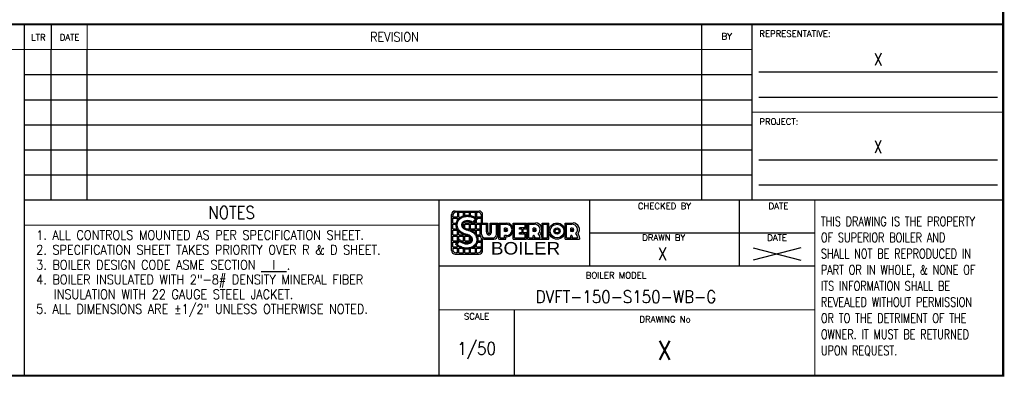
# Model space of a CAD drawing. Extents: x 0 to 796, y 0 to 496.
# Tile 141 of 242: x 306 to 796, y 0 to 178. Entities that reach past the tile are written whole.
import ezdxf
from ezdxf.enums import TextEntityAlignment as Align

# ---------------------------------------------------------------- set-up
doc = ezdxf.new("R2010")
doc.units = 0
doc.header["$LTSCALE"] = 12
doc.header["$MEASUREMENT"] = 0
doc.layers.get('0').update_dxf_attribs({"linetype": 'CONTINUOUS'})
doc.layers.add('X', color=1, linetype='CONTINUOUS')
doc.styles.add('LOGO', font='FRAHV.TTF')
doc.styles.add('SKINNY', font='simplex.shx', dxfattribs={"width": 0.75})
doc.styles.get("Standard").update_dxf_attribs({"font": 'SIMPLEX.SHX', "width": 0.875})

# ---------------------------------------------------------------- blocks, each defined once
blk = doc.blocks.new('*X150')
at = {"color": 0}
blk.add_line((7.34, 7.61), (7.37, 7.64), dxfattribs=at)
blk = doc.blocks.new('Drawing Logo')
for p, q in [((0.1254, -0.5026), (0.1254, -0.1452)), ((0.1373, -0.169), (0.1373, -0.1571)), ((0.1849, -0.169), (0.1373, -0.169)), ((0.1373, -0.2286), (0.1373, -0.1809)), ((0.1373, -0.1809), (0.1849, -0.1809)), ((0.1499, -0.1298), (0.1457, -0.134)), ((0.1611, -0.1095), (0.3994, -0.1095)), ((0.1849, -0.1214), (0.173, -0.1214)), ((0.1849, -0.1214), (0.1849, -0.169)), ((0.1849, -0.1996), (0.1849, -0.1809)), ((0.1968, -0.1214), (0.2445, -0.1214)), ((0.1968, -0.169), (0.1968, -0.1214)), ((0.1968, -0.169), (0.2163, -0.169)), ((0.1968, -0.1846), (0.1968, -0.1809)), ((0.1968, -0.1809), (0.2006, -0.1809)), ((0.2445, -0.1565), (0.2445, -0.1214)), ((0.2564, -0.1536), (0.2564, -0.1214)), ((0.2564, -0.1214), (0.3041, -0.1214)), ((0.3041, -0.1525), (0.3041, -0.1214)), ((0.316, -0.1547), (0.316, -0.1214)), ((0.316, -0.1214), (0.3636, -0.1214)), ((0.3542, -0.169), (0.3636, -0.169)), ((0.3636, -0.169), (0.3636, -0.1214)), ((0.3756, -0.1214), (0.3875, -0.1214)), ((0.3756, -0.1214), (0.3756, -0.169)), ((0.4232, -0.169), (0.3756, -0.169)), ((0.3756, -0.1809), (0.4232, -0.1809)), ((0.3756, -0.1838), (0.3756, -0.1809)), ((0.3756, -0.2286), (0.3756, -0.1923)), ((0.4232, -0.1682), (0.4224, -0.169)), ((0.4232, -0.169), (0.4232, -0.1571)), ((0.4232, -0.2286), (0.4232, -0.1809)), ((0.4351, -0.2286), (0.4351, -0.1452)), ((0.1373, -0.2286), (0.1731, -0.2286)), ((0.1373, -0.2405), (0.1714, -0.2405)), ((0.1373, -0.2882), (0.1373, -0.2405)), ((0.1373, -0.2882), (0.1814, -0.2882)), ((0.2366, -0.2405), (0.2445, -0.2405)), ((0.2441, -0.2286), (0.2445, -0.2286)), ((0.2445, -0.2671), (0.2445, -0.2405)), ((0.2564, -0.2286), (0.2564, -0.2207)), ((0.2564, -0.2286), (0.3041, -0.2286)), ((0.2564, -0.2773), (0.2564, -0.2405)), ((0.2564, -0.2405), (0.3041, -0.2405)), ((0.2827, -0.2882), (0.3041, -0.2882)), ((0.3041, -0.2286), (0.3041, -0.2182)), ((0.3041, -0.2882), (0.3041, -0.2405)), ((0.316, -0.2286), (0.316, -0.2222)), ((0.316, -0.2286), (0.3281, -0.2286)), ((0.316, -0.2882), (0.316, -0.2405)), ((0.316, -0.2405), (0.3636, -0.2405)), ((0.316, -0.2882), (0.3636, -0.2882)), ((0.3454, -0.2286), (0.3636, -0.2286)), ((0.3636, -0.2286), (0.3636, -0.2067)), ((0.3636, -0.2882), (0.3636, -0.2405)), ((0.3756, -0.2286), (0.4849, -0.2286)), ((0.3756, -0.2405), (0.4108, -0.2405)), ((0.3756, -0.2882), (0.3756, -0.2405)), ((0.3756, -0.2882), (0.4108, -0.2882)), ((0.4108, -0.3529), (0.4108, -0.2286)), ((0.4232, -0.3405), (0.4232, -0.241)), ((0.4232, -0.241), (0.4729, -0.241)), ((0.4232, -0.3343), (0.4232, -0.2845)), ((0.4729, -0.3181), (0.4729, -0.241)), ((0.4854, -0.3181), (0.4854, -0.2286)), ((0.5102, -0.2286), (0.5848, -0.2286)), ((0.5102, -0.3181), (0.5102, -0.2286)), ((0.5227, -0.241), (0.5724, -0.241)), ((0.5227, -0.3181), (0.5227, -0.241)), ((0.5724, -0.3405), (0.5724, -0.241)), ((0.5848, -0.3529), (0.5848, -0.2286)), ((0.5973, -0.3902), (0.5973, -0.2286)), ((0.5973, -0.2286), (0.6719, -0.2286)), ((0.6097, -0.3778), (0.6097, -0.241)), ((0.6097, -0.241), (0.6719, -0.241)), ((0.6672, -0.2799), (0.6532, -0.2799)), ((0.6532, -0.3141), (0.6532, -0.2799)), ((0.6672, -0.291), (0.6656, -0.291)), ((0.6656, -0.3029), (0.6656, -0.291)), ((0.7402, -0.2286), (0.8708, -0.2286)), ((0.7402, -0.3902), (0.7402, -0.2286)), ((0.7527, -0.241), (0.8583, -0.241)), ((0.7527, -0.3778), (0.7527, -0.241)), ((0.8583, -0.2783), (0.8024, -0.2783)), ((0.8024, -0.2908), (0.8024, -0.2783)), ((0.8273, -0.2908), (0.8024, -0.2908)), ((0.8273, -0.328), (0.8273, -0.2908)), ((0.8708, -0.2908), (0.8397, -0.2908)), ((0.8397, -0.328), (0.8397, -0.2908)), ((0.8583, -0.2783), (0.8583, -0.241)), ((0.8708, -0.2908), (0.8708, -0.2286)), ((0.8832, -0.2286), (0.963, -0.2286)), ((0.8832, -0.3902), (0.8832, -0.2286)), ((0.8956, -0.241), (0.95, -0.241)), ((0.8956, -0.3778), (0.8956, -0.241)), ((0.9531, -0.2799), (0.9391, -0.2799)), ((0.9391, -0.3141), (0.9391, -0.2799)), ((0.9516, -0.3029), (0.9516, -0.291)), ((0.9531, -0.291), (0.9516, -0.291)), ((1.0262, -0.3902), (1.0262, -0.2286)), ((1.0262, -0.2286), (1.0945, -0.2286)), ((1.0386, -0.3778), (1.0386, -0.241)), ((1.0386, -0.241), (1.0821, -0.241)), ((1.0821, -0.3778), (1.0821, -0.241)), ((1.0945, -0.3902), (1.0945, -0.2286)), ((1.2562, -0.2286), (1.3359, -0.2286)), ((1.2562, -0.3902), (1.2562, -0.2286)), ((1.2686, -0.241), (1.3229, -0.241)), ((1.2686, -0.3778), (1.2686, -0.241)), ((1.3261, -0.2799), (1.3121, -0.2799)), ((1.3121, -0.3141), (1.3121, -0.2799)), ((1.3245, -0.3029), (1.3245, -0.291)), ((1.3261, -0.291), (1.3245, -0.291)), ((0.1373, -0.3477), (0.1373, -0.3001)), ((0.1373, -0.3001), (0.1849, -0.3001)), ((0.1373, -0.3477), (0.1849, -0.3477)), ((0.1373, -0.4073), (0.1373, -0.3596)), ((0.1373, -0.3596), (0.1849, -0.3596)), ((0.1849, -0.3477), (0.1849, -0.3001)), ((0.1849, -0.3477), (0.1849, -0.3477)), ((0.1849, -0.4073), (0.1849, -0.3596)), ((0.1968, -0.3477), (0.1968, -0.3106)), ((0.1968, -0.3477), (0.2445, -0.3477)), ((0.1968, -0.4043), (0.1968, -0.3596)), ((0.1968, -0.3596), (0.2445, -0.3596)), ((0.2445, -0.3477), (0.2445, -0.3436)), ((0.2445, -0.4073), (0.2445, -0.3596)), ((0.2564, -0.4073), (0.2564, -0.3596)), ((0.2564, -0.3596), (0.2959, -0.3596)), ((0.3041, -0.4073), (0.3041, -0.3645)), ((0.316, -0.4073), (0.316, -0.3755)), ((0.321, -0.3001), (0.3636, -0.3001)), ((0.3636, -0.3319), (0.3636, -0.3001)), ((0.3756, -0.3001), (0.4108, -0.3001)), ((0.3756, -0.3477), (0.3756, -0.3001)), ((0.3756, -0.3477), (0.4108, -0.3477)), ((0.3808, -0.3596), (0.4114, -0.3596)), ((0.4232, -0.4073), (0.4232, -0.3807)), ((0.4351, -0.5026), (0.4351, -0.3879)), ((0.4481, -0.3902), (0.5475, -0.3902)), ((0.4605, -0.3778), (0.5351, -0.3778)), ((0.5973, -0.3902), (0.6656, -0.3902)), ((0.6097, -0.3778), (0.6532, -0.3778)), ((0.6672, -0.3141), (0.6532, -0.3141)), ((0.6532, -0.3778), (0.6532, -0.3529)), ((0.6719, -0.3529), (0.6532, -0.3529)), ((0.6672, -0.3029), (0.6656, -0.3029)), ((0.6656, -0.3902), (0.6656, -0.3653)), ((0.6719, -0.3653), (0.6656, -0.3653)), ((0.7402, -0.3902), (0.8708, -0.3902)), ((0.7527, -0.3778), (0.8583, -0.3778)), ((0.8024, -0.3405), (0.8024, -0.328)), ((0.8273, -0.328), (0.8024, -0.328)), ((0.8583, -0.3405), (0.8024, -0.3405)), ((0.8708, -0.328), (0.8397, -0.328)), ((0.8583, -0.3778), (0.8583, -0.3405)), ((0.8708, -0.3902), (0.8708, -0.328)), ((0.8832, -0.3902), (0.9516, -0.3902)), ((0.8956, -0.3778), (0.9391, -0.3778)), ((0.9531, -0.3141), (0.9391, -0.3141)), ((0.9391, -0.3778), (0.9391, -0.3569)), ((0.9462, -0.3529), (0.9431, -0.3529)), ((0.9531, -0.3029), (0.9516, -0.3029)), ((0.9516, -0.3902), (0.9516, -0.3718)), ((0.9547, -0.3902), (1.0262, -0.3902)), ((0.9578, -0.3778), (1.0075, -0.3778)), ((1.0262, -0.3778), (1.0262, -0.3902)), ((1.0262, -0.3902), (1.0945, -0.3902)), ((1.0386, -0.3778), (1.0821, -0.3778)), ((1.2562, -0.3902), (1.3245, -0.3902)), ((1.2686, -0.3778), (1.3121, -0.3778)), ((1.3261, -0.3141), (1.3121, -0.3141)), ((1.3121, -0.3778), (1.3121, -0.3569)), ((1.3191, -0.3529), (1.3161, -0.3529)), ((1.3261, -0.3029), (1.3245, -0.3029)), ((1.3245, -0.3902), (1.3245, -0.3718)), ((1.3276, -0.3902), (1.3991, -0.3902)), ((1.3308, -0.3778), (1.3805, -0.3778)), ((1.3991, -0.3778), (1.3991, -0.3902)), ((0.1373, -0.4073), (0.1849, -0.4073)), ((0.1373, -0.4192), (0.1849, -0.4192)), ((0.1373, -0.4669), (0.1373, -0.4192)), ((0.1373, -0.4669), (0.1849, -0.4669)), ((0.1373, -0.4788), (0.1849, -0.4788)), ((0.1373, -0.4788), (0.1373, -0.4907)), ((0.1849, -0.4669), (0.1849, -0.4582)), ((0.1849, -0.5264), (0.1849, -0.4788)), ((0.1968, -0.5264), (0.1968, -0.4788)), ((0.1968, -0.4788), (0.2195, -0.4788)), ((0.2249, -0.4073), (0.2445, -0.4073)), ((0.2444, -0.4192), (0.2445, -0.4192)), ((0.2445, -0.4193), (0.2445, -0.4192)), ((0.2445, -0.5264), (0.2445, -0.4865)), ((0.2564, -0.4073), (0.3041, -0.4073)), ((0.2564, -0.423), (0.2564, -0.4192)), ((0.2564, -0.4192), (0.3041, -0.4192)), ((0.2564, -0.5264), (0.2564, -0.4885)), ((0.3041, -0.5264), (0.3041, -0.487)), ((0.316, -0.4073), (0.3192, -0.4073)), ((0.316, -0.5264), (0.316, -0.4839)), ((0.3295, -0.4788), (0.3636, -0.4788)), ((0.35, -0.4669), (0.3636, -0.4669)), ((0.3636, -0.4669), (0.3636, -0.4548)), ((0.3636, -0.5264), (0.3636, -0.4788)), ((0.3756, -0.4669), (0.3756, -0.4389)), ((0.3756, -0.4669), (0.4232, -0.4669)), ((0.3756, -0.4788), (0.4232, -0.4788)), ((0.3756, -0.5264), (0.3756, -0.4788)), ((0.3842, -0.4192), (0.4232, -0.4192)), ((0.3868, -0.4073), (0.4232, -0.4073)), ((0.4232, -0.4669), (0.4232, -0.4192)), ((0.4232, -0.4788), (0.4232, -0.4907)), ((0.1611, -0.5384), (0.3994, -0.5384)), ((0.1849, -0.5264), (0.173, -0.5264)), ((0.1968, -0.5264), (0.2445, -0.5264)), ((0.2564, -0.5264), (0.3041, -0.5264)), ((0.316, -0.5264), (0.3636, -0.5264)), ((0.3756, -0.5264), (0.3875, -0.5264))]:
    blk.add_line(p, q)
for points in [[(0.2057, -0.3932), (0.2084, -0.3958), (0.2153, -0.4012), (0.2198, -0.4052), (0.2287, -0.4107), (0.2336, -0.4139), (0.2392, -0.4169), (0.2482, -0.4206), (0.2537, -0.4223), (0.2614, -0.424), (0.2723, -0.4252), (0.278, -0.4252), (0.2876, -0.4244), (0.2957, -0.4226), (0.3036, -0.4197), (0.3101, -0.4161), (0.3158, -0.4114), (0.3204, -0.4053), (0.3229, -0.3983), (0.323, -0.3907), (0.3212, -0.3842), (0.3172, -0.3771), (0.3134, -0.3724), (0.3087, -0.368), (0.3046, -0.3648), (0.2956, -0.3595), (0.2888, -0.3565), (0.2815, -0.354), (0.2735, -0.3521), (0.2663, -0.3506), (0.2596, -0.3488), (0.2501, -0.3458), (0.2379, -0.3407), (0.2304, -0.3369), (0.2248, -0.3337), (0.2184, -0.3295), (0.211, -0.324), (0.2065, -0.3202), (0.2006, -0.3146), (0.1962, -0.3099), (0.1911, -0.3036), (0.1864, -0.2968), (0.1837, -0.2924), (0.1802, -0.2856), (0.1775, -0.2795), (0.176, -0.2753), (0.1741, -0.2691), (0.1721, -0.2589), (0.1714, -0.2521), (0.1713, -0.2436), (0.172, -0.235), (0.1732, -0.2282), (0.1754, -0.2199), (0.1776, -0.2139), (0.1809, -0.2068), (0.1861, -0.1978), (0.1913, -0.1908), (0.1965, -0.185), (0.2038, -0.1781), (0.2089, -0.174), (0.2133, -0.1709), (0.2224, -0.1655), (0.2315, -0.1612), (0.2402, -0.1579), (0.2477, -0.1556), (0.2531, -0.1543), (0.2614, -0.1527), (0.2694, -0.1517), (0.2768, -0.1512), (0.2854, -0.1511), (0.2945, -0.1515), (0.2998, -0.152), (0.3071, -0.153), (0.3162, -0.1547), (0.3248, -0.1569), (0.3317, -0.1591), (0.3384, -0.1616), (0.3452, -0.1645), (0.3537, -0.1688), (0.361, -0.173), (0.3703, -0.1794), (0.379, -0.1866), (0.3797, -0.1873), (0.3384, -0.2371), (0.3296, -0.2296), (0.3193, -0.2237), (0.3106, -0.2201), (0.3008, -0.2174), (0.2837, -0.2156), (0.27, -0.2167), (0.2578, -0.2202), (0.2469, -0.2262), (0.2391, -0.2348), (0.2358, -0.2482), (0.239, -0.2591), (0.2431, -0.2654), (0.2471, -0.2699), (0.2519, -0.2741), (0.2576, -0.2781), (0.2678, -0.2834), (0.2759, -0.2863), (0.29, -0.2896), (0.2979, -0.2916), (0.311, -0.2958), (0.3185, -0.2989), (0.3313, -0.3054), (0.3411, -0.3116), (0.3464, -0.3155), (0.3542, -0.3221), (0.3607, -0.3286), (0.3652, -0.3338), (0.3695, -0.3393), (0.3729, -0.3444), (0.3761, -0.3497), (0.3792, -0.3559), (0.3824, -0.3637), (0.3857, -0.3748), (0.3871, -0.3833), (0.3878, -0.393), (0.3875, -0.4016), (0.3865, -0.4095), (0.3848, -0.417), (0.3826, -0.4241), (0.3792, -0.4322), (0.3759, -0.4383), (0.3716, -0.4449), (0.3674, -0.4505), (0.3617, -0.4567), (0.3562, -0.462), (0.3471, -0.469), (0.3388, -0.4741), (0.3302, -0.4785), (0.32, -0.4826), (0.3099, -0.4856), (0.2991, -0.4879), (0.2888, -0.4892), (0.2751, -0.4898), (0.2619, -0.4891), (0.2494, -0.4874), (0.2387, -0.4851), (0.2273, -0.4817), (0.2163, -0.4774), (0.2087, -0.4738), (0.1972, -0.4673), (0.1892, -0.4618), (0.1798, -0.454), (0.1735, -0.4477), (0.1683, -0.4418), (0.1676, -0.4409)], [(0.2072, -0.4075), (0.2074, -0.4078), (0.2125, -0.4119), (0.2222, -0.4193), (0.2281, -0.4231), (0.2346, -0.4267), (0.2446, -0.4308), (0.2509, -0.4328), (0.2597, -0.4347), (0.2717, -0.436), (0.2784, -0.436), (0.2892, -0.435), (0.2987, -0.433), (0.3081, -0.4295), (0.3162, -0.425), (0.3237, -0.4189), (0.33, -0.4105), (0.3337, -0.4003), (0.3338, -0.3892), (0.3312, -0.38), (0.3262, -0.371), (0.3213, -0.3651), (0.3157, -0.3598), (0.3106, -0.3559), (0.3006, -0.3499), (0.2928, -0.3464), (0.2844, -0.3436), (0.2758, -0.3416), (0.2688, -0.3401), (0.2626, -0.3385), (0.2539, -0.3357), (0.2424, -0.3309), (0.2355, -0.3274), (0.2304, -0.3245), (0.2245, -0.3207), (0.2177, -0.3156), (0.2137, -0.3122), (0.2083, -0.307), (0.2044, -0.3028), (0.1997, -0.2971), (0.1954, -0.2909), (0.1931, -0.2871), (0.1899, -0.281), (0.1875, -0.2755), (0.1862, -0.2719), (0.1846, -0.2665), (0.1828, -0.2573), (0.1822, -0.2515), (0.1821, -0.244), (0.1827, -0.2364), (0.1837, -0.2306), (0.1857, -0.2231), (0.1876, -0.2179), (0.1904, -0.2117), (0.1951, -0.2037), (0.1997, -0.1975), (0.2042, -0.1925), (0.2109, -0.1862), (0.2154, -0.1827), (0.2192, -0.18), (0.2275, -0.1751), (0.2358, -0.1711), (0.2437, -0.1681), (0.2505, -0.166), (0.2553, -0.1648), (0.2631, -0.1634), (0.2705, -0.1624), (0.2773, -0.1619), (0.2852, -0.1618), (0.2938, -0.1622), (0.2985, -0.1627), (0.3053, -0.1636), (0.3138, -0.1653), (0.3218, -0.1673), (0.3282, -0.1693), (0.3345, -0.1716), (0.3407, -0.1743), (0.3486, -0.1782), (0.3552, -0.1821), (0.3638, -0.188), (0.3646, -0.1887), (0.3371, -0.2218), (0.3358, -0.2208), (0.3241, -0.214), (0.314, -0.2099), (0.3028, -0.2068), (0.2838, -0.2048), (0.2681, -0.2061), (0.2536, -0.2101), (0.2402, -0.2176), (0.2293, -0.2295), (0.2247, -0.2484), (0.2291, -0.2636), (0.2345, -0.272), (0.2395, -0.2775), (0.2453, -0.2826), (0.252, -0.2873), (0.2634, -0.2932), (0.2728, -0.2967), (0.2875, -0.3001), (0.295, -0.302), (0.3072, -0.3059), (0.314, -0.3087), (0.3259, -0.3148), (0.335, -0.3205), (0.3397, -0.324), (0.3469, -0.33), (0.3528, -0.336), (0.3569, -0.3406), (0.3607, -0.3456), (0.3638, -0.3502), (0.3666, -0.3549), (0.3694, -0.3604), (0.3723, -0.3673), (0.3752, -0.3772), (0.3764, -0.3846), (0.377, -0.3932), (0.3768, -0.4007), (0.3759, -0.4076), (0.3744, -0.4142), (0.3725, -0.4203), (0.3694, -0.4275), (0.3666, -0.4328), (0.3628, -0.4387), (0.3591, -0.4436), (0.3541, -0.4492), (0.3492, -0.4538), (0.341, -0.4601), (0.3335, -0.4647), (0.3258, -0.4687), (0.3165, -0.4724), (0.3072, -0.4752), (0.2973, -0.4773), (0.2878, -0.4785), (0.2752, -0.479), (0.2629, -0.4784), (0.2513, -0.4768), (0.2414, -0.4747), (0.2308, -0.4715), (0.2206, -0.4675), (0.2137, -0.4643), (0.2029, -0.4582), (0.1958, -0.4532), (0.1871, -0.446), (0.1813, -0.4403), (0.1811, -0.4401)]]:
    blk.add_lwpolyline(points, close=True)
for radius in [0.0808, 0.0684, 0.0311, 0.0186]:
    blk.add_circle((1.1754, -0.3094), radius)
for centre, radius, start, end in [((0.1611, -0.1452), 0.0357, 90, 180), ((0.173, -0.1571), 0.0357, 90, 180), ((0.3875, -0.1571), 0.0357, 0, 90), ((0.3994, -0.1452), 0.0357, 0, 90), ((0.6672, -0.297), 0.0171, 270, 90), ((0.6672, -0.297), 0.00593, 270, 90), ((0.6719, -0.297), 0.0684, 270, 90), ((0.6719, -0.297), 0.0559, 270, 90), ((0.9537, -0.2942), 0.0533, 311.2943, 94.01027), ((0.9531, -0.297), 0.0171, 270, 90), ((0.9531, -0.297), 0.00593, 270, 90), ((0.9611, -0.2936), 0.0651, 321.13417, 88.36816), ((1.3266, -0.2942), 0.0533, 311.2943, 94.01027), ((1.3261, -0.297), 0.0171, 270, 90), ((1.3261, -0.297), 0.00593, 270, 90), ((1.3341, -0.2936), 0.0651, 321.13417, 88.36816), ((0.4481, -0.3529), 0.0373, 180, 270), ((0.4605, -0.3405), 0.0373, 180, 270), ((0.5351, -0.3405), 0.0373, 270, 0), ((0.5475, -0.3529), 0.0373, 270, 0), ((0.9431, -0.3569), 0.00398, 90, 180), ((0.9462, -0.3569), 0.00398, 39.5311, 90), ((0.9204, -0.3781), 0.0373, 0.54123, 39.5311), ((0.8953, -0.3908), 0.0594, 0.54123, 18.61976), ((0.9266, -0.3867), 0.0815, 6.30566, 40.09149), ((0.94, -0.3823), 0.0863, 3.0323, 33.71535), ((1.3161, -0.3569), 0.00398, 90, 180), ((1.3191, -0.3569), 0.00398, 39.5311, 90), ((1.2934, -0.3781), 0.0373, 0.54123, 39.5311), ((1.2682, -0.3908), 0.0594, 0.54123, 18.61976), ((1.2995, -0.3867), 0.0815, 6.30566, 40.09149), ((1.3129, -0.3823), 0.0863, 3.0323, 33.71535), ((0.1611, -0.5026), 0.0357, 180, 270), ((0.173, -0.4907), 0.0357, 180, 270), ((0.3875, -0.4907), 0.0357, 270, 0), ((0.3994, -0.5026), 0.0357, 270, 0)]:
    blk.add_arc(centre, radius, start, end)
blk.add_ellipse((0.4978, -0.3181), major_axis=(0, -0.0162), ratio=0.768586, start_param=-1.570796, end_param=1.570796)
blk.add_rational_spline([(0.2827, -0.2882), (0.2841, -0.2885), (0.2854, -0.2887)], [0.979133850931, 0.989192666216, 1], degree=2)
blk.add_rational_spline([(0.4729, -0.3181), (0.4729, -0.3467), (0.4978, -0.3467), (0.5227, -0.3467), (0.5227, -0.3181)], [1, 0.715972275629, 1, 0.715972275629, 1], degree=2, knots=[-1.570796, -1.570796, -1.570796, 0, 0, 1.570796, 1.570796, 1.570796])
at = {"xscale": 0.09531220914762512, "yscale": 0.09531220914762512, "zscale": 0.09531220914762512}
blk.add_blockref('*X150', (-0.5028, -0.9091), dxfattribs=at)
at = {"style": 'LOGO', "width": 1.125}
blk.add_text('BOILER', height=0.125, dxfattribs=at).set_placement((0.5175, -0.5429))

msp = doc.modelspace()

# ---------------------------------------------------------------- linework, layer by layer
at = {"layer": 'X'}
for p, q in [((321.60477, 88.6444), (321.60477, 163.6444)), ((339.47091, 88.6444), (339.47091, 163.6444)), ((645.25805, 88.6444), (645.25805, 163.6444)), ((673.63406, 152.45786), (792.38406, 152.45786)), ((308.22091, 151.1444), (670.25805, 151.1444)), ((308.22091, 138.6444), (670.25805, 138.6444)), ((673.63406, 139.95786), (792.38406, 139.95786)), ((308.22091, 126.1444), (670.25805, 126.1444)), ((308.22091, 113.6444), (670.25805, 113.6444)), ((673.63406, 108.70786), (792.38406, 108.70786)), ((308.22091, 101.1444), (670.25805, 101.1444)), ((673.63406, 96.20786), (792.38406, 96.20786)), ((664.00805, 55.8319), (664.00805, 88.6444)), ((589.47091, 72.23815), (701.50805, 72.23815))]:
    msp.add_line(p, q, dxfattribs=at)
for points, const_width in [([(794.72091, 495.39632), (0.97091, 495.39632), (795.25805, 495.39632), (795.25805, 1.1444), (0.97091, 1.1444), (0.97091, 495.39632), (0.97091, 2.34215)], 1.1), ([(795.25805, 176.1444), (0.97091, 176.1444)], 1.1), ([(308.22091, 176.1444), (308.22091, 0.64632)], 0.6), ([(321.60477, 176.1444), (321.60477, 163.6444)], 0.6), ([(339.47091, 163.6444), (339.47091, 176.1444)], 0.6), ([(645.25805, 176.1444), (645.25805, 163.6444)], 0.6), ([(670.25805, 176.1444), (670.25805, 88.6444)], 0.6), ([(670.25805, 163.6444), (0.97091, 163.6444)], 0.6), ([(670.25805, 132.3944), (795.25805, 132.3944)], 0.6), ([(308.22091, 88.6444), (795.25805, 88.6444)], 0.6), ([(514.47091, 88.6444), (514.47091, 1.1444)], 0.6), ([(589.47091, 88.6444), (589.47091, 55.8319)], 0.6), ([(701.50805, 88.6444), (701.50805, 1.1444)], 0.6), ([(308.22091, 76.1444), (514.47091, 76.1444)], 0.6), ([(701.54721, 55.8319), (514.47091, 55.8319)], 0.6), ([(701.50805, 33.9569), (514.47091, 33.9569)], 0.6), ([(551.97091, 33.9569), (551.97091, 1.1444)], 0.6)]:
    msp.add_lwpolyline(points, dxfattribs=dict(at, const_width=const_width))

# ---------------------------------------------------------------- block references
at = {"xscale": 50, "yscale": 50, "zscale": 50}
msp.add_blockref('Drawing Logo', (514.47091, 88.6444), dxfattribs=at)

# ---------------------------------------------------------------- texts
at = {"linetype": 'Continuous'}
for width, p in [(0.8125, (733.00875, 155.61002)), (0.75, (733.00875, 112.05045))]:
    msp.add_text('X', height=6.25, dxfattribs=dict(at, width=width)).set_placement(p, align=Align.CENTER)
at = {"style": 'SKINNY', "width": 0.75}
for s, p in [('THIS DRAWING IS THE PROPERTY', (704.53736, 75.66658)), ('OF SUPERIOR BOILER AND', (704.53736, 67.63087)), ('SHALL NOT BE REPRODUCED IN', (704.53736, 59.59515)), ('PART OR IN WHOLE, & NONE OF', (704.53736, 51.55944)), ('ITS INFORMATION SHALL BE', (704.53736, 43.52372)), ('REVEALED WITHOUT PERMISSION', (704.53736, 35.48801)), ('OR TO THE DETRIMENT OF THE', (704.53736, 27.4523)), ('OWNER. IT MUST BE RETURNED', (704.53736, 19.41658)), ('UPON REQUEST.', (704.53736, 11.38087))]:
    msp.add_text(s, height=4.6875, dxfattribs=at).set_placement(p)
at = {"width": 0.875}
for s, p in [('1. ALL CONTROLS MOUNTED AS PER SPECIFICATION SHEET.', (314.08024, 68.87491)), ('2. SPECIFICATION SHEET TAKES PRIORITY OVER R & D SHEET.', (314.08024, 61.53223)), ('3. BOILER DESIGN CODE ASME SECTION %%U  I  %%U.', (314.08024, 54.03651)), ('4. BOILER INSULATED WITH 2"-8# DENSITY MINERAL FIBER', (314.08024, 46.69383)), ('INSULATION WITH 22 GAUGE STEEL JACKET.', (322.87804, 39.35115)), ('5. ALL DIMENSIONS ARE %%P1/2" UNLESS OTHERWISE NOTED.', (314.08024, 32.02968))]:
    msp.add_text(s, height=4.6875, dxfattribs=at).set_placement(p)
for s, height, p in [('X', 6.25, (625.71982, 58.73805)), ('DVFT-150-S150-WB-G', 6.25, (607.54309, 37.37093)), ('1/50', 6.25, (533.22091, 11.55533)), ('X', 9.375, (626.73948, 9.08379))]:
    msp.add_text(s, height=height, dxfattribs=at).set_placement(p, align=Align.CENTER)
at = {"width": 8.111717}
msp.add_text('X', height=6.25, dxfattribs=at).set_placement((665.8444, 58.65071), (699.64322, 58.65071), align=Align.FIT)
at = {"layer": 'X', "width": 0.875}
for s, height, p in [('REVISION', 4.6875, (492.36448, 169.8944)), ('NOTES', 6.25, (411.34591, 82.3944))]:
    msp.add_text(s, height=height, dxfattribs=at).set_placement(p, align=Align.MIDDLE_CENTER)
at = {"layer": 'X'}
for s, p in [('BY', (657.7, 168.64134)), ('LTR', (315.1774, 168.12506)), ('DATE', (330.72553, 168.17302)), ('CHECKED BY', (626.69646, 84.08109)), ('DATE', (683.43284, 84.08109)), ('DRAWN BY', (626.33674, 68.4225)), ('DATE', (682.75805, 68.3319)), ('SCALE', (533.22091, 29.21405)), ('DRAWING No', (627.01527, 27.7069))]:
    msp.add_text(s, height=3.1, dxfattribs=at).set_placement(p, align=Align.CENTER)
for s, p in [('REPRESENTATIVE:', (673.92006, 169.95436)), ('PROJECT:', (673.92006, 126.20436)), ('BOILER MODEL', (587.5276, 49.64186))]:
    msp.add_text(s, height=3.1, dxfattribs=at).set_placement(p)

doc.saveas('drawing.dxf')
